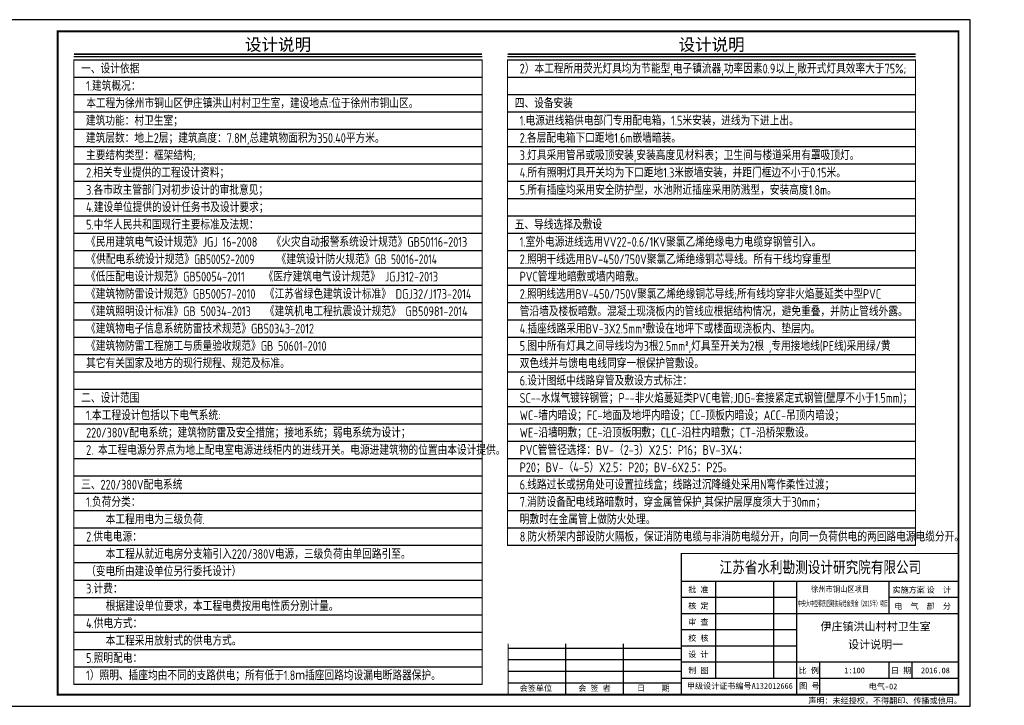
# Model space of a CAD drawing. Extents: x 41933 to 169416, y 41775 to 279375.
# Tile 39 of 39: x 126788 to 169416, y 249714 to 279375. Entities that reach past the tile are written whole.
import ezdxf
from ezdxf.enums import TextEntityAlignment as Align

# ---------------------------------------------------------------- set-up
doc = ezdxf.new("R2010")
doc.units = 0
doc.header["$LTSCALE"] = 1000
doc.header["$MEASUREMENT"] = 0
for name, color, linetype in [('TEL_TEXT', 7, 'Continuous'), ('图框', 4, 'Continuous'), ('说明', 7, 'Continuous')]:
    doc.layers.add(name, color=color, linetype=linetype)
doc.styles.add('HZTXT', font='TSSDENG', dxfattribs={"width": 0.8, "bigfont": 'HZTXT'})
doc.styles.add('ST', font='SimSun.ttf', dxfattribs={"height": 7})
doc.styles.add('WMF-宋体0', font='SimSun.ttf')

msp = doc.modelspace()

# ---------------------------------------------------------------- linework, layer by layer
at = {"layer": '图框'}
for p, q in [((167433, 255075), (155433, 255075)), ((156933, 250875), (156933, 255075)), ((159433, 250875), (159433, 255075)), ((160433, 250175), (160433, 255075)), ((164433, 253675), (164433, 255075)), ((160433, 254375), (155433, 254375)), ((167433, 254375), (164433, 254375)), ((167433, 253675), (155433, 253675)), ((160433, 252975), (155433, 252975)), ((150433, 250175), (150433, 252375)), ((152933, 250175), (152933, 252375)), ((155433, 252175), (147933, 252175)), ((160433, 252275), (155433, 252275)), ((155433, 251675), (147933, 251675)), ((167433, 251575), (155433, 251575)), ((161433, 250175), (161433, 251575)), ((164433, 250875), (164433, 251575)), ((164433, 250875), (164433, 251575)), ((165433, 250875), (165433, 251575)), ((155433, 251175), (147933, 251175)), ((155433, 250675), (147933, 250675)), ((167433, 250875), (155433, 250875))]:
    msp.add_line(p, q, dxfattribs=at)
at = {"layer": '图框', "color": 4}
msp.add_lwpolyline([(167933, 279375), (125933, 279375), (125933, 249675), (167933, 249675)], close=True, dxfattribs=at)
at = {"layer": '图框', "color": 4, "const_width": 80}
msp.add_lwpolyline([(128433, 250175), (167433, 250175), (167433, 278875), (128433, 278875)], close=True, dxfattribs=at)
at = {"layer": '图框', "const_width": 45}
for points in [[(155433, 250175), (155433, 256275), (167433, 256275)], [(147933, 250175), (147933, 252375)]]:
    msp.add_lwpolyline(points, dxfattribs=at)
at = {"layer": '说明', "color": 7}
for p, q in [((129136, 277790.2), (146804.4, 277790.2)), ((129136, 277634.7), (146804.4, 277634.7)), ((147908.5, 277790.2), (165576.9, 277790.2)), ((147908.5, 277634.7), (165576.9, 277634.7)), ((147908.5, 277634.7), (165576.9, 277634.7)), ((129136, 276884.7), (146804.4, 276884.7)), ((147908.5, 276884.7), (165576.9, 276884.7)), ((129136, 276134.7), (146804.4, 276134.7)), ((147908.5, 276134.7), (165576.9, 276134.7)), ((129136, 275384.7), (146804.4, 275384.7)), ((147908.5, 275384.7), (165576.9, 275384.7)), ((129136, 274634.7), (146804.4, 274634.7)), ((147908.5, 274634.7), (165576.9, 274634.7)), ((129136, 273884.7), (146804.4, 273884.7)), ((147908.5, 273884.7), (165576.9, 273884.7)), ((129136, 273134.7), (146804.4, 273134.7)), ((147908.5, 273134.7), (165576.9, 273134.7)), ((129136, 272384.7), (146804.4, 272384.7)), ((147908.5, 272384.7), (165576.9, 272384.7)), ((129136, 271634.7), (146804.4, 271634.7)), ((147908.5, 271634.7), (165576.9, 271634.7)), ((129136, 270884.7), (146804.4, 270884.7)), ((147908.5, 270884.7), (165576.9, 270884.7)), ((129136, 270134.7), (146804.4, 270134.7)), ((147908.5, 270134.7), (165576.9, 270134.7)), ((129136, 269384.7), (146804.4, 269384.7)), ((147908.5, 269384.7), (165576.9, 269384.7)), ((129136, 268634.7), (146804.4, 268634.7)), ((147908.5, 268634.7), (165576.9, 268634.7)), ((129136, 267884.7), (146804.4, 267884.7)), ((147908.5, 267884.7), (165576.9, 267884.7)), ((129136, 267134.7), (146804.4, 267134.7)), ((147908.5, 267134.7), (165576.9, 267134.7)), ((129136, 266384.7), (146804.4, 266384.7)), ((147908.5, 266384.7), (165576.9, 266384.7)), ((129136, 265634.7), (146804.4, 265634.7)), ((147908.5, 265634.7), (165576.9, 265634.7)), ((147908.5, 265634.7), (165576.9, 265634.7)), ((129136, 264884.7), (146804.4, 264884.7)), ((147908.5, 264884.7), (165576.9, 264884.7)), ((129136, 264134.7), (146804.4, 264134.7)), ((147908.5, 264134.7), (165576.9, 264134.7)), ((129136, 263384.7), (146804.4, 263384.7)), ((147908.5, 263384.7), (165576.9, 263384.7)), ((129136, 262634.7), (146804.4, 262634.7)), ((147908.5, 262634.7), (165576.9, 262634.7)), ((129136, 261884.7), (146804.4, 261884.7)), ((147908.5, 261884.7), (165576.9, 261884.7)), ((129136, 261134.7), (146804.4, 261134.7)), ((147908.5, 261134.7), (165576.9, 261134.7)), ((129136, 260384.7), (146804.4, 260384.7)), ((147908.5, 260384.7), (165576.9, 260384.7)), ((147908.5, 260384.7), (165576.9, 260384.7)), ((129136, 259634.7), (146804.4, 259634.7)), ((147908.5, 259634.7), (165576.9, 259634.7)), ((129136, 258884.7), (146804.4, 258884.7)), ((147908.5, 258884.7), (165576.9, 258884.7)), ((129136, 258134.7), (146804.4, 258134.7)), ((129136, 258134.7), (146804.4, 258134.7)), ((147908.5, 258134.7), (165576.9, 258134.7)), ((129136, 257384.7), (146804.4, 257384.7)), ((147908.5, 257384.7), (165576.9, 257384.7)), ((129136, 256634.7), (146804.4, 256634.7)), ((147908.5, 256634.7), (165576.9, 256634.7)), ((129136, 255884.7), (146804.4, 255884.7)), ((129136, 255134.7), (146804.4, 255134.7)), ((129136, 254384.7), (146804.4, 254384.7)), ((129136, 253634.7), (146804.4, 253634.7)), ((129136, 252884.7), (146804.4, 252884.7)), ((129136, 252134.7), (146804.4, 252134.7)), ((129136, 251384.7), (146804.4, 251384.7)), ((129136, 250634.7), (146804.4, 250634.7))]:
    msp.add_line(p, q, dxfattribs=at)
for points, const_width in [([(129136, 277883.5), (146804.4, 277883.5)], 59.2), ([(146804.4, 277634.7), (146804.4, 250634.7), (129136, 250634.7), (129136, 277634.7), (146804.4, 277634.7)], 42.7), ([(147908.5, 277883.5), (165576.9, 277883.5)], 59.2), ([(165576.9, 277634.7), (165576.9, 256634.7), (147908.5, 256634.7), (147908.5, 277634.7), (165576.9, 277634.7)], 42.7)]:
    msp.add_lwpolyline(points, dxfattribs=dict(at, const_width=const_width))

# ---------------------------------------------------------------- texts
at = {"layer": 'TEL_TEXT', "style": 'HZTXT'}
for s, width, p in [('《民用建筑电气设计规范》JGJ 16-2008   《火灾自动报警系统设计规范》GB50116-2013', 0.8, (129663, 269759.7)), ('《供配电系统设计规范》GB50052-2009     《建筑设计防火规范》GB 50016-2014 ', 0.75, (129663, 269009.7))]:
    msp.add_text(s, height=420, dxfattribs=dict(at, width=width)).set_placement(p, align=Align.MIDDLE_LEFT)
at = {"layer": '图框', "style": 'ST', "width": 0.8}
msp.add_text('江苏省水利勘测设计研究院有限公司', height=500, dxfattribs=at).set_placement((157089.1, 255437.6))
at = {"layer": '图框', "style": 'ST'}
for s, p in [('批 准', (155731.2, 254595)), ('实施方案', (164574.7, 254580.4)), ('设  计', (166049.2, 254580.4)), ('核 定', (155731.2, 253895)), ('电  气', (164649.2, 253880.4)), ('部  分', (166049.2, 253880.4)), ('审 查', (155731.2, 253195)), ('校 核', (155731.2, 252495)), ('设 计', (155731.2, 251795)), ('制 图', (155731.2, 251095)), ('比 例', (160511.1, 251095)), ('日 期', (164511.1, 251095)), ('甲级设计证书编号A132012666', (155675.2, 250425.4)), ('图 号', (160533, 250425.4)), ('会签单位', (148435.4, 250332.3)), ('会 签 者', (150970.9, 250332.3)), ('日    期', (153517.1, 250332.3)), ('声明：未经授权，不得翻印、传播或他用。', (160930, 249789.7))]:
    msp.add_text(s, height=250, dxfattribs=at).set_placement(p)
for s, width, p in [('徐州市铜山区项目 ', 0.9, (162395, 254614.2)), ('中央大中型移民后期扶持结余资金（2015年）项目', 0.5, (162433.2, 253995.1))]:
    msp.add_text(s, height=250, dxfattribs=dict(at, width=width)).set_placement(p, align=Align.CENTER)
for s, height, p in [('伊庄镇洪山村村卫生室', 350, (163843.5, 253122.8)), ('设计说明一', 350, (163843.5, 252344.5)), ('1:100', 250, (162933.2, 251225)), ('2016.08', 250, (166433, 251225)), ('电气-02', 250, (164166.3, 250529.4))]:
    msp.add_text(s, height=height, dxfattribs=at).set_placement(p, align=Align.MIDDLE_CENTER)
at = {"layer": '说明', "color": 7, "lineweight": 0, "style": 'WMF-宋体0'}
for p in [(137970.2, 278297.3), (156742.7, 278297.3)]:
    msp.add_text('设计说明', height=525, dxfattribs=at).set_placement(p, align=Align.MIDDLE_CENTER)
at = {"layer": '说明', "color": 7, "lineweight": 0, "style": 'HZTXT', "width": 0.8}
for s, p in [('一、设计依据', (129448.5, 277259.7)), ('2）本工程所用荧光灯具均为节能型,电子镇流器,功率因素0.9以上,敞开式灯具效率大于75%;', (148435.5, 277259.7)), ('1.建筑概况：', (129663, 276509.7)), ('本工程为徐州市铜山区伊庄镇洪山村村卫生室，建设地点:位于徐州市铜山区。', (129668.2, 275759.7)), ('四、设备安装', (148221, 275759.7)), ('建筑功能：村卫生室；', (129653.2, 275006.1)), ('1.电源进线箱供电部门专用配电箱，1.5米安装，进线为下进上出。', (148435.5, 275009.7)), ('建筑层数：地上2层；建筑高度：7.8M,总建筑物面积为350.40平方米。', (129653.2, 274256.1)), ('2.各层配电箱下口距地1.6m嵌墙暗装。', (148435.5, 274259.7)), ('主要结构类型：框架结构;', (129658.3, 273509.7)), ('3.灯具采用管吊或吸顶安装,安装高度见材料表；卫生间与楼道采用有罩吸顶灯。', (148435.5, 273509.7)), ('2.相关专业提供的工程设计资料；', (129663, 272759.7)), ('4.所有照明灯具开关均为下口距地1.3米嵌墙安装，并距门框边不小于0.15米。', (148435.5, 272759.7)), ('3.各市政主管部门对初步设计的审批意见；', (129663, 272009.7)), ('5.所有插座均采用安全防护型，水池附近插座采用防溅型，安装高度1.8m。', (148435.5, 272009.7)), ('4.建设单位提供的设计任务书及设计要求；', (129663, 271259.7)), ('5.中华人民共和国现行主要标准及法规：', (129663, 270509.7)), ('五、导线选择及敷设', (148221, 270509.7)), ('1.室外电源进线选用VV22-0.6/1KV聚氯乙烯绝缘电力电缆穿钢管引入。', (148435.5, 269759.7)), ('2.照明干线选用BV-450/750V聚氯乙烯绝缘铜芯导线。所有干线均穿重型', (148435.5, 269009.7)), ('《低压配电设计规范》GB50054-2011    《医疗建筑电气设计规范》 JGJ312-2013', (129663, 268259.7)), ('PVC管埋地暗敷或墙内暗敷。', (148435.5, 268259.7)), ('《建筑物防雷设计规范》GB50057-2010  《江苏省绿色建筑设计标准》 DGJ32/J173-2014', (129663, 267509.7)), ('2.照明线选用BV-450/750V聚氯乙烯绝缘铜芯导线;所有线均穿非火焰蔓延类中型PVC', (148435.5, 267509.7)), ('《建筑照明设计标准》GB 50034-2013   《建筑机电工程抗震设计规范》 GB50981-2014', (129663, 266759.7)), ('管沿墙及楼板暗敷。混凝土现浇板内的管线应根据结构情况，避免重叠，并防止管线外露。', (148435.5, 266759.7)), ('《建筑物电子信息系统防雷技术规范》GB50343-2012', (129663, 266009.7)), ('4.插座线路采用BV-3X2.5mm%%1402%%141敷设在地坪下或楼面现浇板内、垫层内。', (148435.5, 266009.7)), ('《建筑物防雷工程施工与质量验收规范》GB 50601-2010', (129663, 265259.7)), ('5.图中所有灯具之间导线均为3根2.5mm%%1402%%141,灯具至开关为2根 ,专用接地线(PE线)采用绿/黄', (148435.5, 265259.7)), ('其它有关国家及地方的现行规程、规范及标准。', (129663, 264509.7)), ('双色线并与馈电电线同穿一根保护管敷设。', (148435.5, 264509.7)), ('6.设计图纸中线路穿管及敷设方式标注：', (148435.5, 263759.7)), ('二、设计范围', (129448.5, 263009.7)), ('SC--水煤气镀锌钢管；P--非火焰蔓延类PVC电管;JDG-套接紧定式钢管(壁厚不小于1.5mm)；', (148435.5, 263009.7)), ('1.本工程设计包括以下电气系统:', (129663, 262259.7)), ('WC-墙内暗设；FC-地面及地坪内暗设；CC-顶板内暗设；ACC-吊顶内暗设；', (148435.5, 262259.7)), ('220/380V配电系统；建筑物防雷及安全措施；接地系统；弱电系统为设计；', (129663, 261509.7)), ('WE-沿墙明敷；CE-沿顶板明敷；CLC-沿柱内暗敷；CT-沿桥架敷设。', (148435.5, 261509.7)), ('2. 本工程电源分界点为地上配电室电源进线柜内的进线开关。电源进建筑物的位置由本设计提供。', (129663, 260759.7)), ('PVC管管径选择：BV-（2-3）X2.5：P16；BV-3X4：', (148435.5, 260759.7)), ('P20；BV-（4-5）X2.5：P20；BV-6X2.5：P25。', (148435.5, 260009.7)), ('三、220/380V配电系统', (129448.5, 259259.7)), ('6.线路过长或拐角处可设置拉线盒；线路过沉降缝处采用N弯作柔性过渡；', (148435.5, 259259.7)), ('1.负荷分类： ', (129663, 258509.7)), ('7.消防设备配电线路暗敷时，穿金属管保护,其保护层厚度须大于30mm；', (148435.5, 258509.7)), ('本工程用电为三级负荷.', (130511.8, 257759.7)), ('明敷时在金属管上做防火处理。', (148435.5, 257759.7)), ('2.供电电源：', (129663, 257009.7)), ('8.防火桥架内部设防火隔板，保证消防电缆与非消防电缆分开，向同一负荷供电的两回路电源电缆分开。', (148435.5, 257009.7)), ('本工程从就近电房分支箱引入220/380V电源，三级负荷由单回路引至。', (130511.8, 256259.7)), ('（变电所由建设单位另行委托设计）', (129663, 255509.7)), ('3.计费：', (129663, 254759.7)), ('根据建设单位要求，本工程电费按用电性质分别计量。', (130511.8, 254009.7)), ('4.供电方式：', (129663, 253259.7)), ('本工程采用放射式的供电方式。', (130511.8, 252509.7)), ('5.照明配电：', (129663, 251759.7)), ('1）照明、插座均由不同的支路供电；所有低于1.8ｍ插座回路均设漏电断路器保护。', (129663, 251009.7))]:
    msp.add_text(s, height=420, dxfattribs=at).set_placement(p, align=Align.MIDDLE_LEFT)

doc.saveas('drawing.dxf')
